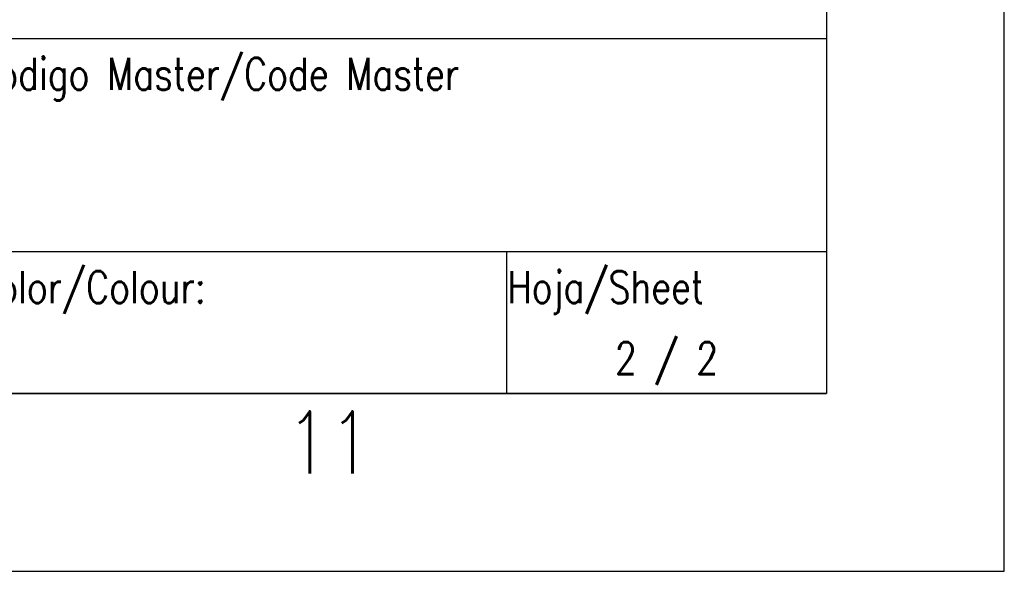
# Model space of a CAD drawing. Extents: x 0 to 594, y 0 to 420.
# Tile 9 of 16: x 539 to 594, y 0 to 31. Entities that reach past the tile are written whole.
import ezdxf

# ---------------------------------------------------------------- set-up
doc = ezdxf.new("R2010")
doc.units = 0
doc.header["$LTSCALE"] = 32.67
doc.layers.get('0').update_dxf_attribs({"linetype": 'CONTINUOUS'})
doc.styles.get("Standard").update_dxf_attribs({"font": 'SIMPLEX.SHX', "width": 0.8})

msp = doc.modelspace()

# ---------------------------------------------------------------- linework, layer by layer
at = {"color": 7}
for p, q in [((594, 0), (594, 420)), ((584, 410), (584, 10)), ((584, 50), (584, 10)), ((431, 30), (584, 30)), ((409, 18), (584, 18)), ((566, 18), (566, 10)), ((584, 10), (25, 10)), ((409, 10), (584, 10)), ((0, 0), (594, 0))]:
    msp.add_line(p, q, dxfattribs=at)

# ---------------------------------------------------------------- texts
at = {"color": 7, "char_height": 1.8, "attachment_point": 1}
for s, insert, width in [('Codigo Master/Code Master', (536.062, 28.9), 36), ('Color/Colour:', (536.062, 16.9), 18.72), ('Hoja/Sheet ', (566.062, 16.9), 15.84)]:
    msp.add_mtext(s, dxfattribs=dict(at, insert=insert, width=width))
at = {"color": 8}
for s, insert, char_height, width, attachment_point in [('2 / 2', (575, 12.9), 1.8, 7.2, 2), ('11', (553.617, 9), 3.5, 5.6, 1)]:
    msp.add_mtext(s, dxfattribs=dict(at, insert=insert, char_height=char_height, width=width, attachment_point=attachment_point))

doc.saveas('drawing.dxf')
